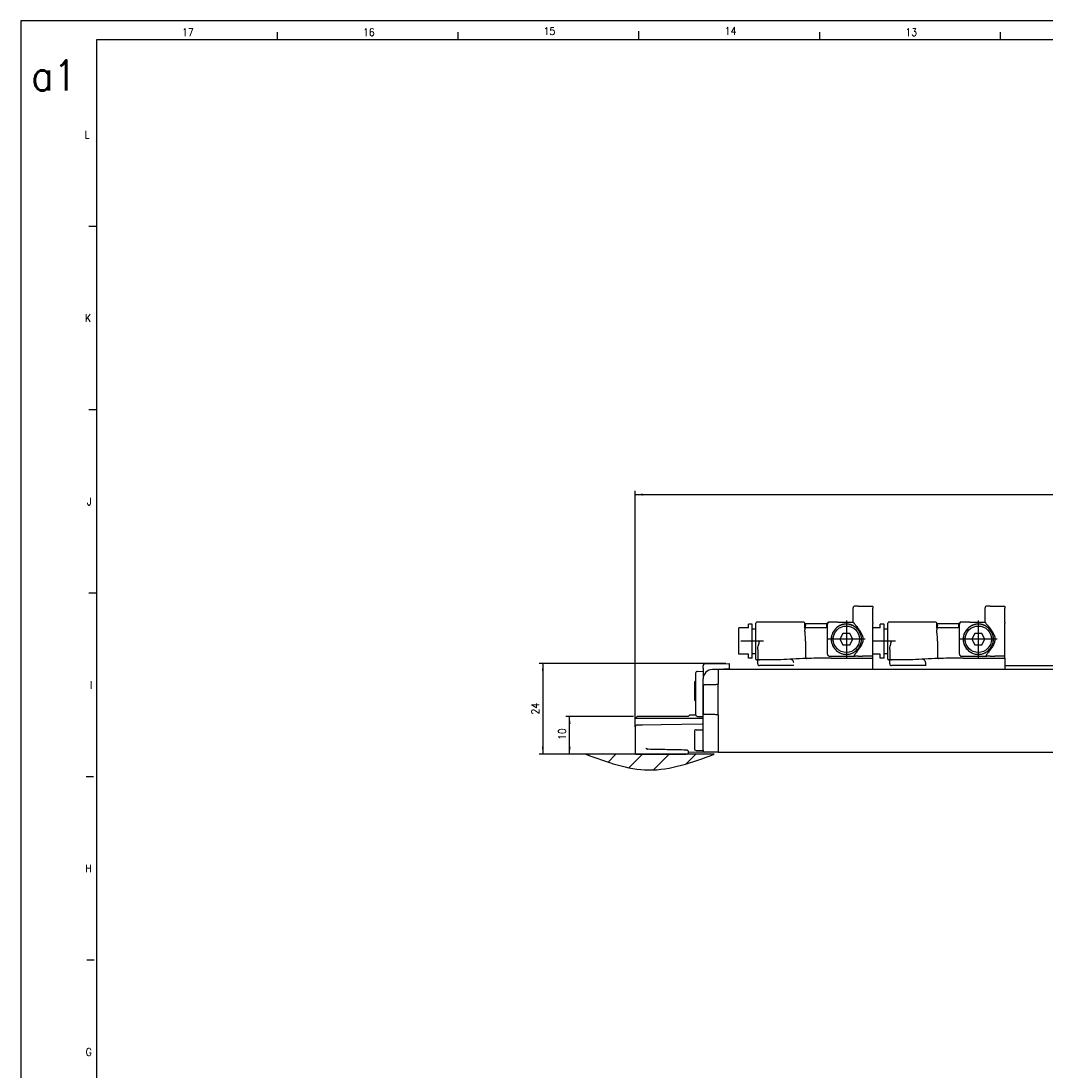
# Model space of a CAD drawing. Header units: millimetres. Extents: x -235 to 2569, y -109 to 485.
# Tile 10 of 40: x -235 to 37, y 206 to 485. Entities that reach past the tile are written whole.
import ezdxf

# ---------------------------------------------------------------- set-up
doc = ezdxf.new("R2010")
doc.units = ezdxf.units.MM
doc.linetypes.add('DOT_CENTER', pattern=[14, 12, -1, 0, -1])
doc.layers.add('1', color=7, linetype='Continuous')
doc.styles.add('CONVERTER_11', font='txt.shx', dxfattribs={"width": 0.9})
doc.dimstyles.new('ME10_DIM_18', dxfattribs={"dimtxt": 2, "dimasz": 2, "dimexe": 1, "dimexo": 1, "dimgap": 1, "dimtad": 1, "dimdsep": 46, "dimtxsty": 'CONVERTER_11', "dimsah": 1, "dimcen": 0.09, "dimclrd": 2, "dimclre": 2, "dimclrt": 2, "dimadec": 0, "dimazin": 0, "dimtfac": 1, "dimtdec": 4, "dimtix": 1, "dimtmove": 0, "dimatfit": 3, "dimfxl": 1, "dimtolj": 1, "dimtzin": 0, "dimarcsym": 0})
doc.dimstyles.new('ME10_DIM_19', dxfattribs={"dimtxt": 2, "dimasz": 2, "dimexe": 1, "dimexo": 1, "dimgap": 1, "dimtad": 1, "dimdec": 0, "dimdsep": 46, "dimtxsty": 'CONVERTER_11', "dimsah": 1, "dimcen": 0.09, "dimclrd": 2, "dimclre": 2, "dimclrt": 2, "dimadec": 0, "dimazin": 0, "dimtfac": 1, "dimtdec": 4, "dimtix": 1, "dimtmove": 0, "dimatfit": 3, "dimfxl": 1, "dimtolj": 1, "dimtzin": 0, "dimarcsym": 0})
doc.dimstyles.new('ME10_DIM_20', dxfattribs={"dimtxt": 2, "dimasz": 2, "dimexe": 1, "dimexo": 1, "dimgap": 1, "dimtad": 1, "dimdsep": 46, "dimtxsty": 'CONVERTER_11', "dimsah": 1, "dimcen": 0.09, "dimclrd": 2, "dimclre": 2, "dimclrt": 2, "dimadec": 0, "dimazin": 0, "dimtfac": 1, "dimtdec": 4, "dimtix": 1, "dimtmove": 0, "dimatfit": 3, "dimfxl": 1, "dimtolj": 1, "dimtzin": 0, "dimarcsym": 0})

# ---------------------------------------------------------------- blocks, each defined once
blk = doc.blocks.new('READING_HEAD_BODY_1__73', base_point=(-44.77, 312.79))
at = {"color": 7, "linetype": 'Continuous'}
for p, q in [((-44.77, 316.79), (-44.77, 323.79)), ((-42.27, 323.79), (-44.77, 323.79)), ((-42.27, 323.79), (-42.27, 324.79)), ((-41.27, 324.79), (-42.27, 324.79)), ((-41.27, 323.54), (-41.27, 324.79)), ((-41.27, 323.54), (-40.27, 323.54)), ((-41.27, 317.04), (-41.27, 323.54)), ((-40.27, 323.54), (-40.27, 325.09)), ((-40.27, 317.04), (-40.27, 323.54)), ((-39.27, 325.29), (-40.07, 325.29)), ((-27.51, 325.29), (-39.27, 325.29)), ((-27.28, 323.79), (-27.34, 323.79)), ((-27.3, 324.93), (-27.31, 325.1)), ((-27.28, 323.79), (-27.3, 324.93)), ((-27.07, 323.79), (-27.28, 323.79)), ((-27.27, 323.59), (-27.27, 323.29)), ((-27.07, 323.79), (-27.07, 324.99)), ((-27.07, 324.99), (-21.47, 324.99)), ((-24.27, 323.79), (-27.07, 323.79)), ((-21.47, 323.79), (-24.27, 323.79)), ((-21.25, 324.99), (-21.47, 324.99)), ((-21.47, 323.79), (-21.47, 324.99)), ((-21.27, 323.79), (-21.47, 323.79)), ((-21.25, 325.1), (-21.25, 324.93)), ((-20.77, 325.29), (-21.05, 325.29)), ((-18.54, 325.29), (-20.77, 325.29)), ((-9.27, 325.29), (-9.27, 325.09)), ((-9.27, 324.99), (-9.27, 325.09)), ((-9.27, 322.99), (-9.27, 324.99)), ((-27.1, 320.29), (-27.1, 316.19)), ((-9.27, 316.88), (-9.27, 322.99)), ((-39.77, 318.11), (-39.77, 315.79)), ((-42.27, 316.79), (-44.77, 316.79)), ((-42.27, 315.79), (-42.27, 316.79)), ((-41.27, 315.79), (-42.27, 315.79)), ((-41.27, 315.79), (-41.27, 317.04)), ((-41.27, 317.04), (-40.27, 317.04)), ((-40.27, 316.07), (-40.27, 317.04)), ((-40.27, 315.49), (-40.27, 316.07)), ((-39.27, 315.29), (-40.07, 315.29)), ((-39.77, 314.29), (-39.77, 315.29)), ((-34.4, 315.29), (-39.27, 315.29)), ((-20.27, 315.79), (-9.27, 315.79)), ((-9.27, 316.85), (-9.27, 316.88)), ((-9.27, 316.38), (-9.27, 316.85)), ((-9.27, 316.36), (-9.27, 316.38)), ((-9.27, 315.79), (-9.27, 316.36)), ((-9.27, 312.79), (-9.27, 315.79)), ((-30.2, 313.79), (-39.27, 313.79))]:
    blk.add_line(p, q, dxfattribs=at)
for centre, radius, start, end in [((-40.07, 325.09), 0.2, 90, 180), ((-27.51, 325.09), 0.2, 1, 90), ((-27.07, 323.59), 0.2, 136.5675, 180), ((-27.07, 323.59), 0.2, 90, 136.5675), ((-21.05, 325.09), 0.2, 90, 179), ((-40.07, 315.49), 0.2, 180, 270), ((-39.27, 315.79), 0.5, 180, 270), ((-20.27, 115.79), 200, 93.154, 94.0523), ((-20.27, 115.79), 200, 92.9144, 93.154), ((-31.23, 314.49), 1, 1.8636, 92.6099), ((-20.27, 115.79), 200, 91.915, 92.9144), ((-20.27, 115.79), 200, 91.1431, 91.8406), ((-20.27, 115.79), 200, 90, 91.1431), ((-39.27, 314.29), 0.5, 180, 270)]:
    blk.add_arc(centre, radius, start, end, dxfattribs=at)
for points, knots in [([(-27.48, 323.73), (-27.48, 323.73), (-27.46, 323.74), (-27.44, 323.76), (-27.4, 323.78), (-27.37, 323.79), (-27.35, 323.79), (-27.34, 323.79)], [0, 0, 0, 0, 0.0155182, 0.0468362, 0.0869059, 0.1316429, 0.1567967, 0.1567967, 0.1567967, 0.1567967]), ([(-27.3, 324.93), (-27.29, 324.9), (-27.26, 324.82), (-27.21, 324.71), (-27.15, 324.6), (-27.11, 324.52), (-27.08, 324.48), (-27.07, 324.47), (-27.07, 324.46)], [0, 0, 0, 0, 0.1122983, 0.2465473, 0.3793724, 0.4864969, 0.5081828, 0.5301391, 0.5301391, 0.5301391, 0.5301391]), ([(-27.1, 320.29), (-27.1, 320.57), (-27.11, 321.1), (-27.17, 321.87), (-27.25, 322.6), (-27.26, 323.07), (-27.27, 323.29)], [0, 0, 0, 0, 0.826773, 1.584401, 2.33791, 3.005666, 3.005666, 3.005666, 3.005666]), ([(-39.77, 318.11), (-39.76, 318.29), (-39.73, 318.65), (-39.6, 319.19), (-39.44, 319.74), (-39.33, 320.11), (-39.27, 320.29)], [0, 0, 0, 0, 0.514646, 1.092675, 1.657824, 2.24303, 2.24303, 2.24303, 2.24303]), ([(-27.1, 316.18), (-27.1, 316.18), (-27.1, 316.18), (-27.1, 316.18), (-27.1, 316.19), (-27.1, 316.19), (-27.1, 316.19)], [0, 0, 0, 0, 0.00259122, 0.00518245, 0.01035517, 0.015503, 0.015503, 0.015503, 0.015503]), ([(-27.1, 316.18), (-27.1, 316.18), (-27.1, 316.17), (-27.1, 316.14), (-27.09, 316.1), (-27.08, 316.05), (-27.07, 316.01), (-27.05, 315.96), (-27.03, 315.91), (-27, 315.85), (-26.97, 315.81), (-26.94, 315.78), (-26.9, 315.75), (-26.86, 315.72), (-26.81, 315.71), (-26.77, 315.69), (-26.74, 315.69), (-26.72, 315.69)], [0, 0, 0, 0, 0.0074745, 0.0149481, 0.0783801, 0.1327862, 0.1772115, 0.210408, 0.2876094, 0.3484839, 0.3923468, 0.4349099, 0.4860497, 0.5441524, 0.5814254, 0.6273587, 0.6814101, 0.6814101, 0.6814101, 0.6814101])]:
    blk.add_open_spline(points, degree=3, knots=knots, dxfattribs=at)
at = {"layer": '1', "color": 2, "linetype": 'DOT_CENTER'}
blk.add_line((-38.27, 320.29), (-44.27, 320.29), dxfattribs=at)
blk = doc.blocks.new('READING_HEAD_BODY_1_1__74', base_point=(-9.27, 312.79))
at = {"color": 7, "linetype": 'Continuous'}
for p, q in [((-7.27, 323.79), (-9.27, 323.79)), ((-6.27, 324.79), (-7.27, 324.79)), ((-7.27, 323.79), (-7.27, 324.79)), ((-6.27, 323.54), (-6.27, 324.79)), ((-6.27, 323.54), (-5.27, 323.54)), ((-6.27, 317.04), (-6.27, 323.54)), ((-5.27, 323.54), (-5.27, 325.09)), ((-5.27, 317.04), (-5.27, 323.54)), ((-4.27, 325.29), (-5.07, 325.29)), ((7.49, 325.29), (-4.27, 325.29)), ((7.72, 323.79), (7.66, 323.79)), ((7.7, 324.93), (7.69, 325.1)), ((7.72, 323.79), (7.7, 324.93)), ((7.93, 323.79), (7.72, 323.79)), ((7.73, 323.59), (7.73, 323.29)), ((7.93, 323.79), (7.93, 324.99)), ((7.93, 324.99), (13.53, 324.99)), ((10.73, 323.79), (7.93, 323.79)), ((13.53, 323.79), (10.73, 323.79)), ((13.53, 323.79), (13.53, 324.99)), ((13.75, 324.99), (13.53, 324.99)), ((13.73, 323.79), (13.53, 323.79)), ((13.75, 325.1), (13.75, 324.93)), ((14.23, 325.29), (13.95, 325.29)), ((16.46, 325.29), (14.23, 325.29)), ((25.73, 325.29), (25.73, 325.09)), ((25.73, 324.99), (25.73, 325.09)), ((25.73, 322.99), (25.73, 324.99)), ((7.9, 320.29), (7.9, 316.19)), ((25.73, 316.88), (25.73, 322.99)), ((-4.77, 318.11), (-4.77, 315.79)), ((-7.27, 316.79), (-9.27, 316.79)), ((-7.27, 315.79), (-7.27, 316.79)), ((-6.27, 315.79), (-7.27, 315.79)), ((-6.27, 317.04), (-5.27, 317.04)), ((-6.27, 315.79), (-6.27, 317.04)), ((-5.27, 316.07), (-5.27, 317.04)), ((-5.27, 315.49), (-5.27, 316.07)), ((-4.27, 315.29), (-5.07, 315.29)), ((-4.77, 314.29), (-4.77, 315.29)), ((0.6, 315.29), (-4.27, 315.29)), ((14.73, 315.79), (25.73, 315.79)), ((25.73, 316.85), (25.73, 316.88)), ((25.73, 316.38), (25.73, 316.85)), ((25.73, 316.36), (25.73, 316.38)), ((25.73, 315.79), (25.73, 316.36)), ((25.73, 315.79), (25.73, 312.79)), ((4.8, 313.79), (-4.27, 313.79))]:
    blk.add_line(p, q, dxfattribs=at)
for centre, radius, start, end in [((-5.07, 325.09), 0.2, 90, 180), ((7.49, 325.09), 0.2, 1, 90), ((7.93, 323.59), 0.2, 136.5675, 180), ((7.93, 323.59), 0.2, 90, 136.5675), ((13.95, 325.09), 0.2, 90, 179), ((-5.07, 315.49), 0.2, 180, 270), ((-4.27, 315.79), 0.5, 180, 270), ((14.73, 115.79), 200, 93.154, 94.0523), ((14.73, 115.79), 200, 92.9144, 93.154), ((3.77, 314.49), 1, 1.8636, 92.6099), ((14.73, 115.79), 200, 91.915, 92.9144), ((14.73, 115.79), 200, 91.1431, 91.8406), ((14.73, 115.79), 200, 90, 91.1431), ((-4.27, 314.29), 0.5, 180, 270)]:
    blk.add_arc(centre, radius, start, end, dxfattribs=at)
for points, knots in [([(7.52, 323.73), (7.52, 323.73), (7.54, 323.74), (7.56, 323.76), (7.6, 323.78), (7.63, 323.79), (7.65, 323.79), (7.66, 323.79)], [0, 0, 0, 0, 0.0155182, 0.0468362, 0.0869059, 0.1316429, 0.1567967, 0.1567967, 0.1567967, 0.1567967]), ([(7.7, 324.93), (7.71, 324.9), (7.74, 324.82), (7.79, 324.71), (7.85, 324.6), (7.89, 324.52), (7.92, 324.48), (7.93, 324.47), (7.93, 324.46)], [0, 0, 0, 0, 0.1122983, 0.2465473, 0.3793724, 0.4864969, 0.5081828, 0.5301391, 0.5301391, 0.5301391, 0.5301391]), ([(7.9, 320.29), (7.9, 320.57), (7.89, 321.1), (7.83, 321.87), (7.75, 322.6), (7.74, 323.07), (7.73, 323.29)], [0, 0, 0, 0, 0.826773, 1.584401, 2.33791, 3.005666, 3.005666, 3.005666, 3.005666]), ([(-4.77, 318.11), (-4.76, 318.29), (-4.73, 318.65), (-4.6, 319.19), (-4.44, 319.74), (-4.33, 320.11), (-4.27, 320.29)], [0, 0, 0, 0, 0.514646, 1.092675, 1.657824, 2.24303, 2.24303, 2.24303, 2.24303]), ([(7.9, 316.18), (7.9, 316.18), (7.9, 316.18), (7.9, 316.18), (7.9, 316.19), (7.9, 316.19), (7.9, 316.19)], [0, 0, 0, 0, 0.00259122, 0.00518245, 0.01035517, 0.015503, 0.015503, 0.015503, 0.015503]), ([(7.9, 316.18), (7.9, 316.18), (7.9, 316.17), (7.9, 316.14), (7.91, 316.1), (7.92, 316.05), (7.93, 316.01), (7.95, 315.96), (7.97, 315.91), (8, 315.85), (8.03, 315.81), (8.06, 315.78), (8.1, 315.75), (8.14, 315.72), (8.19, 315.71), (8.23, 315.69), (8.26, 315.69), (8.28, 315.69)], [0, 0, 0, 0, 0.0074745, 0.0149481, 0.0783801, 0.1327862, 0.1772115, 0.210408, 0.2876094, 0.3484839, 0.3923468, 0.4349099, 0.4860497, 0.5441524, 0.5814254, 0.6273587, 0.6814101, 0.6814101, 0.6814101, 0.6814101]), ([(4.8, 313.73), (4.79, 313.87), (4.78, 314.13), (4.78, 314.39), (4.77, 314.52)], [0, 0, 0, 0, 0.3949296, 0.7899468, 0.7899468, 0.7899468, 0.7899468])]:
    blk.add_open_spline(points, degree=3, knots=knots, dxfattribs=at)
at = {"layer": '1', "color": 2, "linetype": 'DOT_CENTER'}
blk.add_line((-3.27, 320.29), (-9.27, 320.29), dxfattribs=at)
blk = doc.blocks.new('BLOCK_1__75', base_point=(-21.27, 316.29))
at = {"color": 7, "linetype": 'Continuous'}
for p, q in [((-14.47, 325.29), (-14.47, 329.09)), ((-13.17, 329.59), (-13.97, 329.59)), ((-9.27, 329.51), (-9.27, 329.53)), ((-9.27, 329.51), (-9.27, 329.01)), ((-9.27, 325.29), (-9.27, 329.01)), ((-21.27, 323.79), (-21.27, 324.79)), ((-21.27, 316.79), (-21.27, 323.79)), ((-18.54, 325.29), (-20.77, 325.29)), ((-18.54, 325.29), (-14.47, 325.29)), ((-9.27, 325.29), (-9.27, 325.09)), ((-9.27, 324.99), (-9.27, 325.09)), ((-9.27, 322.99), (-9.27, 324.99)), ((-17.17, 322.29), (-17.97, 320.79)), ((-17.97, 320.79), (-17.17, 319.29)), ((-15.37, 322.29), (-17.17, 322.29)), ((-14.57, 320.79), (-15.37, 322.29)), ((-15.37, 319.29), (-14.57, 320.79)), ((-9.27, 316.88), (-9.27, 322.99)), ((-17.17, 319.29), (-15.37, 319.29)), ((-20.77, 316.29), (-14.47, 316.3)), ((-14.47, 316.3), (-13.97, 316.3)), ((-13.17, 316.29), (-13.97, 316.3)), ((-9.27, 316.85), (-9.27, 316.88)), ((-9.27, 316.38), (-9.27, 316.85)), ((-9.27, 316.36), (-9.27, 316.38))]:
    blk.add_line(p, q, dxfattribs=at)
blk.add_circle((-16.27, 320.79), 3.5, dxfattribs=at)
for centre, radius, start, end in [((-13.97, 329.09), 0.5, 90.0042, 180.0036), ((-20.77, 324.79), 0.5, 90.0087, 179.9913), ((-16.32, 320.79), 3.97, 129.5161, 230.4839), ((-16.27, 320.79), 4, 130.1061, 229.8939), ((-16.27, 320.79), 4, 49.8939, 130.1061), ((-16.22, 320.79), 3.97, 309.5161, 50.4839), ((-16.27, 320.79), 4, 310.1061, 49.8939), ((-16.27, 320.79), 4, 229.8939, 310.1061), ((-20.77, 316.79), 0.5, 180, 270)]:
    blk.add_arc(centre, radius, start, end, dxfattribs=at)
for points, knots in [([(-13.17, 329.59), (-13.17, 329.59), (-13.15, 329.58), (-13.11, 329.58), (-13.05, 329.58), (-12.97, 329.57), (-12.89, 329.57), (-12.81, 329.57), (-12.73, 329.56), (-12.64, 329.56), (-12.52, 329.56), (-12.38, 329.55), (-12.21, 329.55), (-12.01, 329.55), (-11.79, 329.54), (-11.55, 329.54), (-11.33, 329.54), (-11.12, 329.53), (-10.93, 329.53), (-10.65, 329.53), (-10.27, 329.53), (-9.78, 329.53), (-9.44, 329.53), (-9.27, 329.53)], [0, 0, 0, 0, 0.013315, 0.050022, 0.110366, 0.194096, 0.300905, 0.358602, 0.434057, 0.529255, 0.646182, 0.786826, 0.953175, 1.147216, 1.387039, 1.623305, 1.849966, 2.060977, 2.25029, 2.411856, 2.894216, 3.393198, 3.902436, 3.902436, 3.902436, 3.902436]), ([(-13.69, 323.85), (-13.8, 323.94), (-14.06, 324.15), (-14.46, 324.39), (-14.94, 324.59), (-15.41, 324.73), (-15.87, 324.8), (-16.29, 324.82), (-16.69, 324.8), (-17.15, 324.72), (-17.6, 324.59), (-18.06, 324.39), (-18.47, 324.16), (-18.72, 323.95), (-18.85, 323.85)], [0, 0, 0, 0, 0.431302, 0.967428, 1.414905, 1.975878, 2.429181, 2.80635, 3.255889, 3.636249, 4.19732, 4.644849, 5.129351, 5.615666, 5.615666, 5.615666, 5.615666]), ([(-14.47, 325.29), (-14.45, 325.27), (-14.4, 325.22), (-14.3, 325.09), (-14.15, 324.92), (-13.82, 324.53), (-13.38, 323.98), (-12.85, 323.26), (-12.41, 322.59), (-12.09, 321.93), (-11.91, 321.32), (-11.86, 320.74), (-11.93, 320.19), (-12.11, 319.61), (-12.44, 318.96), (-12.88, 318.28), (-13.42, 317.55), (-13.81, 317.08), (-14.02, 316.83)], [0, 0, 0, 0, 0.102168, 0.204336, 0.493859, 0.770998, 1.757116, 2.589291, 3.450206, 4.166091, 4.782858, 5.352996, 5.877832, 6.447549, 7.17371, 8.049095, 8.88635, 9.877691, 9.877691, 9.877691, 9.877691]), ([(-18.85, 317.73), (-18.71, 317.62), (-18.45, 317.42), (-18.01, 317.17), (-17.57, 316.98), (-17.12, 316.86), (-16.7, 316.79), (-16.3, 316.76), (-15.87, 316.78), (-15.43, 316.85), (-14.95, 316.99), (-14.51, 317.18), (-14.09, 317.42), (-13.83, 317.62), (-13.69, 317.73)], [0, 0, 0, 0, 0.536313, 0.967687, 1.528909, 1.973094, 2.354706, 2.806003, 3.18491, 3.640688, 4.143927, 4.647301, 5.078927, 5.615679, 5.615679, 5.615679, 5.615679]), ([(-14.02, 316.83), (-14.05, 316.78), (-14.11, 316.7), (-14.17, 316.57), (-14.18, 316.46), (-14.16, 316.39), (-14.12, 316.34), (-14.07, 316.32), (-14.03, 316.3), (-13.99, 316.3), (-13.98, 316.3), (-13.97, 316.3)], [0, 0, 0, 0, 0.1689421, 0.3089645, 0.4212753, 0.4839839, 0.5454998, 0.5842907, 0.6467681, 0.6752287, 0.6995692, 0.6995692, 0.6995692, 0.6995692]), ([(-13.17, 316.29), (-13.17, 316.3), (-13.15, 316.3), (-13.11, 316.3), (-13.05, 316.31), (-12.97, 316.32), (-12.89, 316.32), (-12.81, 316.32), (-12.73, 316.33), (-12.64, 316.33), (-12.52, 316.33), (-12.38, 316.34), (-12.21, 316.34), (-12.01, 316.34), (-11.79, 316.35), (-11.55, 316.35), (-11.33, 316.35), (-11.12, 316.35), (-10.93, 316.36), (-10.77, 316.36), (-10.61, 316.36), (-10.45, 316.36), (-10.26, 316.36), (-10.04, 316.36), (-9.81, 316.36), (-9.54, 316.36), (-9.36, 316.36), (-9.27, 316.36)], [0, 0, 0, 0, 0.013315, 0.050022, 0.110366, 0.194096, 0.300905, 0.358602, 0.434057, 0.529255, 0.646182, 0.786826, 0.953175, 1.147216, 1.387039, 1.623305, 1.849966, 2.060977, 2.25029, 2.411856, 2.548803, 2.713436, 2.904342, 3.120107, 3.35932, 3.620567, 3.902436, 3.902436, 3.902436, 3.902436])]:
    blk.add_open_spline(points, degree=3, knots=knots, dxfattribs=at)
at = {"layer": '1', "color": 2, "linetype": 'DOT_CENTER'}
for p, q in [((-16.27, 325.79), (-16.27, 315.79)), ((-11.27, 320.79), (-21.27, 320.79))]:
    blk.add_line(p, q, dxfattribs=at)
blk = doc.blocks.new('COUPLING_BAR_BLOCK_1__76', base_point=(-21.27, 316.29))
blk.add_blockref('BLOCK_1__75', (-21.27, 316.29))
blk = doc.blocks.new('BLOCK_1__77', base_point=(13.73, 316.29))
at = {"color": 7, "linetype": 'Continuous'}
for p, q in [((20.53, 325.29), (20.53, 329.09)), ((21.83, 329.59), (21.03, 329.59)), ((25.73, 329.51), (25.73, 329.53)), ((25.73, 329.51), (25.73, 329.01)), ((25.73, 325.29), (25.73, 329.01)), ((13.73, 323.79), (13.73, 324.79)), ((13.73, 316.79), (13.73, 323.79)), ((16.46, 325.29), (14.23, 325.29)), ((16.46, 325.29), (20.53, 325.29)), ((25.73, 325.29), (25.73, 325.09)), ((25.73, 324.99), (25.73, 325.09)), ((25.73, 322.99), (25.73, 324.99)), ((17.83, 322.29), (17.03, 320.79)), ((17.03, 320.79), (17.83, 319.29)), ((19.63, 322.29), (17.83, 322.29)), ((20.43, 320.79), (19.63, 322.29)), ((19.63, 319.29), (20.43, 320.79)), ((25.73, 316.88), (25.73, 322.99)), ((17.83, 319.29), (19.63, 319.29)), ((14.23, 316.29), (20.53, 316.3)), ((20.53, 316.3), (21.03, 316.3)), ((21.83, 316.29), (21.03, 316.3)), ((25.73, 316.85), (25.73, 316.88)), ((25.73, 316.38), (25.73, 316.85)), ((25.73, 316.36), (25.73, 316.38))]:
    blk.add_line(p, q, dxfattribs=at)
blk.add_circle((18.73, 320.79), 3.5, dxfattribs=at)
for centre, radius, start, end in [((21.03, 329.09), 0.5, 90.0042, 180.0036), ((14.23, 324.79), 0.5, 90.0087, 179.9913), ((18.68, 320.79), 3.97, 129.5161, 230.4839), ((18.73, 320.79), 4, 130.1061, 229.8939), ((18.73, 320.79), 4, 49.8939, 130.1061), ((18.78, 320.79), 3.97, 309.5161, 50.4839), ((18.73, 320.79), 4, 310.1061, 49.8939), ((18.73, 320.79), 4, 229.8939, 310.1061), ((14.23, 316.79), 0.5, 180, 270)]:
    blk.add_arc(centre, radius, start, end, dxfattribs=at)
for points, knots in [([(21.83, 329.59), (21.83, 329.59), (21.83, 329.59), (21.84, 329.59), (21.85, 329.59), (21.87, 329.58), (21.9, 329.58), (21.94, 329.58), (21.99, 329.57), (22.05, 329.57), (22.12, 329.57), (22.18, 329.57), (22.23, 329.56), (22.3, 329.56), (22.37, 329.56), (22.47, 329.56), (22.57, 329.55), (22.69, 329.55), (22.83, 329.55), (23, 329.55), (23.21, 329.54), (23.45, 329.54), (23.7, 329.54), (23.97, 329.53), (24.18, 329.53), (24.35, 329.53), (24.47, 329.53), (24.61, 329.53), (24.76, 329.53), (24.93, 329.53), (25.11, 329.53), (25.31, 329.53), (25.51, 329.53), (25.66, 329.53), (25.73, 329.53)], [0, 0, 0, 0, 0.002214, 0.007741, 0.018702, 0.036972, 0.064372, 0.102707, 0.153777, 0.219379, 0.301308, 0.344719, 0.398605, 0.463901, 0.541541, 0.632459, 0.73759, 0.857871, 0.994235, 1.147619, 1.37307, 1.613454, 1.867577, 2.134244, 2.412259, 2.516331, 2.637341, 2.774625, 2.927517, 3.095353, 3.277468, 3.473197, 3.681876, 3.902839, 3.902839, 3.902839, 3.902839]), ([(21.31, 323.85), (21.18, 323.95), (20.93, 324.16), (20.5, 324.4), (20.05, 324.6), (19.6, 324.73), (19.16, 324.8), (18.73, 324.82), (18.31, 324.8), (17.89, 324.73), (17.44, 324.61), (16.96, 324.41), (16.52, 324.15), (16.27, 323.94), (16.15, 323.85)], [0, 0, 0, 0, 0.484623, 0.967449, 1.471756, 1.975927, 2.356542, 2.8064, 3.255939, 3.636298, 4.081694, 4.6449, 5.183113, 5.615695, 5.615695, 5.615695, 5.615695]), ([(20.53, 325.29), (20.55, 325.27), (20.6, 325.22), (20.7, 325.09), (20.85, 324.92), (21.18, 324.53), (21.62, 323.98), (22.15, 323.26), (22.59, 322.59), (22.91, 321.93), (23.09, 321.32), (23.14, 320.74), (23.07, 320.19), (22.89, 319.61), (22.56, 318.96), (22.12, 318.28), (21.58, 317.55), (21.19, 317.08), (20.98, 316.83)], [0, 0, 0, 0, 0.102168, 0.204336, 0.493859, 0.770998, 1.757116, 2.589291, 3.450206, 4.166091, 4.782858, 5.352996, 5.877832, 6.447549, 7.17371, 8.049095, 8.88635, 9.877691, 9.877691, 9.877691, 9.877691]), ([(16.15, 317.73), (16.29, 317.62), (16.55, 317.42), (16.96, 317.19), (17.4, 317), (17.87, 316.86), (18.32, 316.79), (18.73, 316.77), (19.13, 316.78), (19.57, 316.85), (20.05, 316.99), (20.49, 317.18), (20.91, 317.42), (21.17, 317.62), (21.31, 317.73)], [0, 0, 0, 0, 0.536313, 0.967687, 1.413969, 1.973094, 2.427834, 2.806001, 3.184909, 3.640686, 4.143925, 4.6473, 5.078925, 5.615677, 5.615677, 5.615677, 5.615677]), ([(20.98, 316.83), (20.95, 316.78), (20.89, 316.7), (20.83, 316.57), (20.82, 316.47), (20.84, 316.39), (20.88, 316.35), (20.93, 316.32), (20.97, 316.3), (21.01, 316.3), (21.02, 316.3), (21.03, 316.3)], [0, 0, 0, 0, 0.1689421, 0.3089645, 0.4212753, 0.4752381, 0.5454314, 0.5842222, 0.6466996, 0.6751603, 0.6995008, 0.6995008, 0.6995008, 0.6995008]), ([(21.83, 316.29), (21.83, 316.3), (21.85, 316.3), (21.89, 316.3), (21.95, 316.31), (22.03, 316.32), (22.15, 316.32), (22.3, 316.33), (22.5, 316.33), (22.73, 316.34), (22.93, 316.34), (23.11, 316.34), (23.27, 316.35), (23.46, 316.35), (23.69, 316.35), (23.95, 316.35), (24.23, 316.36), (24.5, 316.36), (24.75, 316.36), (24.99, 316.36), (25.2, 316.36), (25.4, 316.36), (25.57, 316.36), (25.68, 316.36), (25.73, 316.36)], [0, 0, 0, 0, 0.013315, 0.050022, 0.110366, 0.194096, 0.300905, 0.465106, 0.661901, 0.889776, 1.147215, 1.272118, 1.430802, 1.623692, 1.851213, 2.113792, 2.411855, 2.675824, 2.927554, 3.164183, 3.382848, 3.580687, 3.754837, 3.902435, 3.902435, 3.902435, 3.902435])]:
    blk.add_open_spline(points, degree=3, knots=knots, dxfattribs=at)
at = {"layer": '1', "color": 2, "linetype": 'DOT_CENTER'}
for p, q in [((18.73, 325.79), (18.73, 315.79)), ((23.73, 320.79), (13.73, 320.79))]:
    blk.add_line(p, q, dxfattribs=at)
blk = doc.blocks.new('COUPLING_BAR_BLOCK_1_1__78', base_point=(13.73, 316.29))
blk.add_blockref('BLOCK_1__77', (13.73, 316.29))
blk = doc.blocks.new('READING_HEAD_1__79', base_point=(-44.77, 312.79))
for name, p in [('COUPLING_BAR_BLOCK_1__76', (-21.27, 316.29)), ('COUPLING_BAR_BLOCK_1_1__78', (13.73, 316.29)), ('READING_HEAD_BODY_1__73', (-44.77, 312.79)), ('READING_HEAD_BODY_1_1__74', (-9.27, 312.79))]:
    blk.add_blockref(name, p)
blk = doc.blocks.new('SCALE_BLOCK_2__80', base_point=(-72.27, 290.29))
at = {"color": 7, "linetype": 'Continuous'}
for p, q in [((-55.78, 312.27), (-54.27, 312.29)), ((-54.27, 313.15), (-54.27, 313.73)), ((-54.27, 313.15), (-54.27, 312.29)), ((-54.27, 312.29), (-54.27, 310.27)), ((-53.78, 314.23), (-47.27, 314.35)), ((-50.27, 312.79), (-51.81, 312.77)), ((-47.27, 312.92), (-50.27, 312.79)), ((-50.27, 312.79), (-50.27, 312.74)), ((-50.27, 312.74), (-50.27, 312.7)), ((-50.27, 312.7), (-50.27, 312.64)), ((-50.27, 312.64), (-50.27, 312.59)), ((-50.27, 312.59), (-50.27, 312.44)), ((-50.27, 312.44), (-50.27, 312.41)), ((-50.27, 312.41), (-50.27, 312.29)), ((-50.27, 312.29), (-50.27, 312.04)), ((-50.27, 312.04), (-50.27, 311.54)), ((-47.27, 312.92), (-47.27, 314.35)), ((-47.27, 312.92), (-47.27, 312.79)), ((-56.57, 309.29), (-56.57, 304.79)), ((-56.27, 311.77), (-56.27, 300.82)), ((-54.27, 300.29), (-54.27, 310.27)), ((-50.27, 311.54), (-50.27, 311.44)), ((-50.27, 311.44), (-50.27, 311.35)), ((-50.27, 311.35), (-50.27, 311.21)), ((-50.27, 311.21), (-50.27, 310.61)), ((-50.27, 310.61), (-50.27, 310.44)), ((-50.27, 310.44), (-50.27, 310.16)), ((-50.27, 310.16), (-50.27, 309.99)), ((-50.27, 309.99), (-50.27, 309.79)), ((-50.27, 309.79), (-50.27, 309.37)), ((-50.27, 309.37), (-50.27, 309.27)), ((-50.27, 309.27), (-50.27, 309.08)), ((-54.13, 301.09), (-54.13, 308.49)), ((-53.78, 308.73), (-53.63, 308.74)), ((-50.27, 309.08), (-50.27, 308.94)), ((-50.27, 308.94), (-50.27, 308.9)), ((-50.27, 308.9), (-50.27, 308.88)), ((-50.27, 308.74), (-50.27, 308.88)), ((-50.27, 308.7), (-50.27, 308.74)), ((-50.27, 308.56), (-50.27, 308.7)), ((-50.27, 301.03), (-50.27, 308.56)), ((-53.63, 300.85), (-53.78, 300.86)), ((-50.27, 300.89), (-50.27, 301.03)), ((-50.27, 300.85), (-50.27, 300.89)), ((-50.27, 300.71), (-50.27, 300.85)), ((-71.77, 300.29), (-72.27, 299.79)), ((-72.27, 297.56), (-72.27, 299.79)), ((-54.47, 299.79), (-72.27, 299.79)), ((-71.78, 298.06), (-70.32, 298.08)), ((-58.27, 300.29), (-71.77, 300.29)), ((-70.32, 298.08), (-65.39, 298.17)), ((-65.39, 298.17), (-54.47, 298.36)), ((-57.83, 300.73), (-58.27, 300.29)), ((-57.83, 300.73), (-56.27, 300.76)), ((-55.78, 300.32), (-54.27, 300.29)), ((-54.27, 299.88), (-54.27, 300.29)), ((-54.27, 298.56), (-54.27, 299.88)), ((-54.27, 296.79), (-54.27, 298.56)), ((-50.27, 300.71), (-50.27, 291.29)), ((-72.27, 297.56), (-72.27, 290.79)), ((-56.57, 296.29), (-56.57, 291.79)), ((-56.07, 296.79), (-54.27, 296.79)), ((-54.27, 294.62), (-54.27, 296.79)), ((-54.27, 293.47), (-54.27, 294.62)), ((-54.27, 291.36), (-54.27, 293.47)), ((-72.27, 290.79), (-72.27, 290.49)), ((-72.07, 290.29), (-68.76, 290.29)), ((-68.76, 290.29), (-58.77, 290.29)), ((-58.47, 290.29), (-58.77, 290.29)), ((-58.27, 291.15), (-58.27, 290.93)), ((-58.27, 290.93), (-53.78, 290.86)), ((-58.27, 290.93), (-58.27, 290.49)), ((-56.07, 291.29), (-54.27, 291.29)), ((-54.27, 291.36), (-54.27, 291.29)), ((-50.27, 290.79), (-53.78, 290.86)), ((-50.27, 291.29), (-50.27, 290.94)), ((-50.27, 290.94), (-50.27, 290.89)), ((-50.27, 290.89), (-50.27, 290.85)), ((-50.27, 290.85), (-50.27, 290.79))]:
    blk.add_line(p, q, dxfattribs=at)
for centre, radius, start, end in [((-55.77, 311.77), 0.5, 91, 180), ((-53.77, 313.73), 0.5, 91, 180), ((-51.77, 310.27), 2.5, 91, 180), ((-56.07, 309.29), 0.5, 113.5782, 180), ((-53.77, 308.23), 0.5, 91, 126.1847), ((-56.07, 304.79), 0.5, 180, 246.4218), ((-55.77, 300.82), 0.5, 180, 269), ((-53.77, 301.36), 0.5, 233.8153, 269), ((-71.77, 297.56), 0.5, 91, 135.5), ((-54.47, 298.56), 0.2, 271, 315.5), ((-54.47, 298.56), 0.2, 315.5, 360), ((-71.77, 297.56), 0.5, 135.5, 180), ((-56.07, 296.29), 0.5, 90, 180), ((-72.07, 290.49), 0.2, 180, 270), ((-58.47, 290.49), 0.2, 270, 0), ((-56.07, 291.79), 0.5, 180, 270), ((-53.77, 291.36), 0.5, 180, 186.9748), ((-53.77, 291.36), 0.5, 186.9748, 224.5), ((-53.77, 291.36), 0.5, 224.5, 269)]:
    blk.add_arc(centre, radius, start, end, dxfattribs=at)
for points, knots in [([(-54.06, 308.64), (-54.07, 308.63), (-54.09, 308.61), (-54.11, 308.58), (-54.13, 308.54), (-54.13, 308.51), (-54.13, 308.49)], [0, 0, 0, 0, 0.0350293, 0.0781123, 0.1077589, 0.1638017, 0.1638017, 0.1638017, 0.1638017]), ([(-53.63, 308.74), (-53.3, 308.74), (-52.69, 308.75), (-51.86, 308.78), (-51.2, 308.79), (-50.73, 308.83), (-50.43, 308.83), (-50.3, 308.87), (-50.27, 308.88)], [0, 0, 0, 0, 0.995371, 1.826461, 2.485922, 2.966453, 3.26093, 3.363777, 3.363777, 3.363777, 3.363777]), ([(-54.13, 301.09), (-54.13, 301.08), (-54.13, 301.05), (-54.12, 301.01), (-54.09, 300.98), (-54.07, 300.96), (-54.06, 300.95)], [0, 0, 0, 0, 0.0420968, 0.0857811, 0.1288293, 0.1638371, 0.1638371, 0.1638371, 0.1638371]), ([(-50.27, 300.71), (-50.3, 300.72), (-50.43, 300.76), (-50.73, 300.76), (-51.2, 300.79), (-51.86, 300.81), (-52.69, 300.84), (-53.3, 300.85), (-53.63, 300.85)], [0, 0, 0, 0, 0.102848, 0.397324, 0.877855, 1.537316, 2.368407, 3.363777, 3.363777, 3.363777, 3.363777]), ([(-54.27, 299.88), (-54.29, 299.85), (-54.34, 299.79), (-54.42, 299.79), (-54.47, 299.79)], [0, 0, 0, 0, 0.0816276, 0.2229502, 0.2229502, 0.2229502, 0.2229502]), ([(-69.42, 291.9), (-69.4, 291.88), (-69.35, 291.83), (-69.27, 291.76), (-69.17, 291.7), (-69.1, 291.66), (-69.06, 291.64)], [0, 0, 0, 0, 0.0842861, 0.2082811, 0.3020842, 0.4370391, 0.4370391, 0.4370391, 0.4370391]), ([(-68.82, 291.59), (-68.84, 291.59), (-68.88, 291.59), (-68.94, 291.6), (-69, 291.62), (-69.04, 291.63), (-69.06, 291.64)], [0, 0, 0, 0, 0.0575218, 0.1244364, 0.1816175, 0.249011, 0.249011, 0.249011, 0.249011]), ([(-58.77, 291.39), (-59.61, 291.4), (-61.29, 291.44), (-63.81, 291.49), (-66.32, 291.54), (-67.99, 291.57), (-68.82, 291.59)], [0, 0, 0, 0, 2.53328, 5.026945, 7.56103, 10.05389, 10.05389, 10.05389, 10.05389]), ([(-58.27, 291.15), (-58.27, 291.16), (-58.27, 291.17), (-58.28, 291.2), (-58.31, 291.23), (-58.35, 291.27), (-58.41, 291.3), (-58.48, 291.34), (-58.57, 291.36), (-58.67, 291.38), (-58.74, 291.38), (-58.77, 291.39)], [0, 0, 0, 0, 0.0164911, 0.0436533, 0.084602, 0.143585, 0.2132883, 0.2805565, 0.3855492, 0.500909, 0.585139, 0.585139, 0.585139, 0.585139])]:
    blk.add_open_spline(points, degree=3, knots=knots, dxfattribs=at)
blk = doc.blocks.new('SCALE_BODY_1340__81', base_point=(-50.27, 290.79))
at = {"color": 7, "linetype": 'Continuous'}
for p, q in [((-47.27, 312.79), (-50.27, 312.79)), ((-50.27, 312.79), (-50.27, 312.74)), ((-50.27, 312.74), (-50.27, 312.7)), ((-50.27, 312.7), (-50.27, 312.64)), ((-50.27, 312.64), (-50.27, 312.59)), ((-50.27, 312.59), (-50.27, 312.44)), ((-50.27, 312.44), (-50.27, 312.41)), ((-50.27, 312.41), (-50.27, 312.29)), ((-50.27, 312.29), (-50.27, 312.04)), ((-50.27, 312.04), (-50.27, 311.54)), ((105.43, 312.79), (-47.27, 312.79)), ((104.8, 313.73), (25.73, 313.73)), ((176.48, 313.73), (114.8, 313.73)), ((178.3, 312.79), (115.43, 312.79)), ((229.73, 312.79), (181.16, 312.79)), ((229.73, 312.74), (229.73, 312.79)), ((229.73, 312.7), (229.73, 312.74)), ((229.73, 312.64), (229.73, 312.7)), ((229.73, 312.59), (229.73, 312.64)), ((229.73, 312.44), (229.73, 312.59)), ((229.73, 312.41), (229.73, 312.44)), ((229.73, 312.29), (229.73, 312.41)), ((229.73, 312.29), (229.73, 312.04)), ((229.73, 312.04), (229.73, 311.54)), ((-50.27, 311.54), (-50.27, 311.44)), ((-50.27, 311.44), (-50.27, 311.35)), ((-50.27, 311.35), (-50.27, 311.21)), ((-50.27, 311.21), (-50.27, 310.61)), ((-50.27, 310.61), (-50.27, 310.44)), ((-50.27, 310.44), (-50.27, 310.16)), ((-50.27, 310.16), (-50.27, 309.99)), ((-50.27, 309.99), (-50.27, 309.79)), ((-50.27, 309.79), (-50.27, 309.37)), ((-50.27, 309.37), (-50.27, 309.27)), ((-50.27, 309.27), (-50.27, 309.08)), ((229.73, 311.54), (229.73, 311.44)), ((229.73, 311.44), (229.73, 311.35)), ((229.73, 311.21), (229.73, 311.35)), ((229.73, 311.21), (229.73, 310.61)), ((229.73, 310.44), (229.73, 310.61)), ((229.73, 310.44), (229.73, 310.16)), ((229.73, 310.16), (229.73, 309.99)), ((229.73, 309.99), (229.73, 309.79)), ((229.73, 309.79), (229.73, 309.37)), ((229.73, 309.37), (229.73, 309.27)), ((229.73, 309.27), (229.73, 309.08)), ((-50.27, 309.08), (-50.27, 308.94)), ((-50.27, 308.94), (-50.27, 308.9)), ((-50.27, 308.9), (-50.27, 308.88)), ((-50.27, 308.74), (-50.27, 308.88)), ((-50.27, 308.7), (-50.27, 308.74)), ((-50.27, 308.56), (-50.27, 308.7)), ((-50.27, 301.03), (-50.27, 308.56)), ((229.73, 309.08), (229.73, 308.94)), ((229.73, 308.94), (229.73, 308.9)), ((229.73, 308.9), (229.73, 308.88)), ((229.73, 308.74), (229.73, 308.88)), ((229.73, 308.74), (229.73, 308.7)), ((229.73, 308.56), (229.73, 308.7)), ((229.73, 308.56), (229.73, 301.03)), ((-50.27, 300.89), (-50.27, 301.03)), ((-50.27, 300.85), (-50.27, 300.89)), ((-50.27, 300.71), (-50.27, 300.85)), ((229.73, 300.89), (229.73, 301.03)), ((229.73, 300.89), (229.73, 300.85)), ((229.73, 300.71), (229.73, 300.85)), ((-50.27, 300.71), (-50.27, 291.29)), ((229.73, 300.71), (229.73, 291.29)), ((-50.27, 291.29), (-50.27, 290.94)), ((-50.27, 290.94), (-50.27, 290.89)), ((-50.27, 290.89), (-50.27, 290.85)), ((-50.27, 290.85), (-50.27, 290.79)), ((-50.27, 290.79), (104.09, 290.79)), ((229.73, 290.79), (114.09, 290.79)), ((229.73, 290.94), (229.73, 291.29)), ((229.73, 290.89), (229.73, 290.94)), ((229.73, 290.85), (229.73, 290.89)), ((229.73, 290.79), (229.73, 290.85))]:
    blk.add_line(p, q, dxfattribs=at)
at = {"color": 2, "linetype": 'DOT_CENTER'}
for p, q in [((104.81, 313.72), (104.8, 313.73)), ((105.38, 312.86), (104.81, 313.72)), ((104.92, 311.44), (105.48, 312.29)), ((105.41, 312.82), (105.38, 312.86)), ((105.43, 312.79), (105.41, 312.82)), ((105.46, 312.74), (105.43, 312.79)), ((105.49, 312.7), (105.46, 312.74)), ((105.48, 312.29), (105.56, 312.41)), ((105.49, 312.7), (105.53, 312.64)), ((105.56, 312.59), (105.53, 312.64)), ((105.62, 312.5), (105.56, 312.59)), ((105.56, 312.41), (105.58, 312.44)), ((105.58, 312.44), (105.62, 312.5)), ((114.8, 313.73), (114.81, 313.72)), ((114.81, 313.72), (115.38, 312.86)), ((115.48, 312.29), (114.92, 311.44)), ((115.38, 312.86), (115.41, 312.82)), ((115.41, 312.82), (115.43, 312.79)), ((115.43, 312.79), (115.46, 312.74)), ((115.46, 312.74), (115.49, 312.7)), ((115.56, 312.41), (115.48, 312.29)), ((115.49, 312.7), (115.53, 312.64)), ((115.53, 312.64), (115.56, 312.59)), ((115.56, 312.59), (115.62, 312.5)), ((115.58, 312.44), (115.56, 312.41)), ((115.62, 312.5), (115.58, 312.44)), ((103.62, 309.5), (103.82, 309.79)), ((103.71, 309.37), (103.62, 309.5)), ((103.71, 309.37), (103.77, 309.27)), ((103.9, 309.08), (103.77, 309.27)), ((103.82, 309.79), (103.95, 309.99)), ((103.95, 309.99), (104.06, 310.16)), ((104.06, 310.16), (104.25, 310.44)), ((104.25, 310.44), (104.36, 310.61)), ((104.36, 310.61), (104.76, 311.21)), ((104.76, 311.21), (104.86, 311.35)), ((104.86, 311.35), (104.92, 311.44)), ((113.82, 309.79), (113.62, 309.5)), ((113.62, 309.5), (113.71, 309.37)), ((113.71, 309.37), (113.77, 309.27)), ((113.77, 309.27), (113.9, 309.08)), ((113.95, 309.99), (113.82, 309.79)), ((114.06, 310.16), (113.95, 309.99)), ((114.25, 310.44), (114.06, 310.16)), ((114.36, 310.61), (114.25, 310.44)), ((114.76, 311.21), (114.36, 310.61)), ((114.86, 311.35), (114.76, 311.21)), ((114.92, 311.44), (114.86, 311.35)), ((103.62, 303.5), (105.62, 306.5)), ((103.99, 308.94), (103.9, 309.08)), ((104.02, 308.9), (103.99, 308.94)), ((104.04, 308.88), (104.02, 308.9)), ((104.13, 308.74), (104.04, 308.88)), ((104.15, 308.7), (104.13, 308.74)), ((104.15, 308.7), (104.25, 308.56)), ((105.62, 306.5), (104.25, 308.56)), ((115.62, 306.5), (113.62, 303.5)), ((113.9, 309.08), (113.99, 308.94)), ((113.99, 308.94), (114.02, 308.9)), ((114.02, 308.9), (114.04, 308.88)), ((114.04, 308.88), (114.13, 308.74)), ((114.13, 308.74), (114.15, 308.7)), ((114.25, 308.56), (114.15, 308.7)), ((114.25, 308.56), (115.62, 306.5)), ((105.27, 301.03), (103.62, 303.5)), ((105.27, 301.03), (105.36, 300.89)), ((105.39, 300.85), (105.36, 300.89)), ((105.48, 300.71), (105.39, 300.85)), ((113.62, 303.5), (115.27, 301.03)), ((115.36, 300.89), (115.27, 301.03)), ((115.36, 300.89), (115.39, 300.85)), ((115.39, 300.85), (115.48, 300.71)), ((103.62, 297.5), (105.62, 300.5)), ((105.62, 300.5), (105.48, 300.71)), ((115.62, 300.5), (113.62, 297.5)), ((115.48, 300.71), (115.62, 300.5)), ((105.62, 294.5), (103.62, 297.5)), ((113.62, 297.5), (115.62, 294.5)), ((103.62, 291.5), (105.62, 294.5)), ((115.62, 294.5), (113.62, 291.5)), ((103.76, 291.29), (103.62, 291.5)), ((103.99, 290.94), (103.76, 291.29)), ((103.99, 290.94), (104.03, 290.89)), ((104.05, 290.85), (104.03, 290.89)), ((104.09, 290.79), (104.05, 290.85)), ((113.62, 291.5), (113.76, 291.29)), ((113.76, 291.29), (113.99, 290.94)), ((114.03, 290.89), (113.99, 290.94)), ((114.03, 290.89), (114.05, 290.85)), ((114.05, 290.85), (114.09, 290.79))]:
    blk.add_line(p, q, dxfattribs=at)
blk = doc.blocks.new('SCALE_PB_1340__83', base_point=(-72.27, 290.29))
for name, p in [('SCALE_BLOCK_2__80', (-72.27, 290.29)), ('SCALE_BODY_1340__81', (-50.27, 290.79))]:
    blk.add_blockref(name, p)
blk = doc.blocks.new('PB_1340__84', base_point=(-72.27, 290.29))
for name, p in [('READING_HEAD_1__79', (-44.77, 312.79)), ('SCALE_PB_1340__83', (-72.27, 290.29))]:
    blk.add_blockref(name, p)
blk = doc.blocks.new('*D128')
at = {"layer": '1', "color": 2, "linetype": 'Continuous'}
for p, q in [((-72.27, 298.56), (-72.27, 360.16)), ((251.73, 298.56), (251.73, 360.16)), ((-72.27, 359.16), (251.73, 359.16))]:
    blk.add_line(p, q, dxfattribs=at)
at = {"layer": '1', "color": 2}
for points in [[(-70.27, 359.42), (-70.27, 358.89), (-72.27, 359.16)], [(249.73, 358.89), (249.73, 359.42), (251.73, 359.16)]]:
    blk.add_solid(points, dxfattribs=at)
at = {"layer": '1', "color": 2, "insert": (83.4, 360.16), "char_height": 2, "attachment_point": 7, "rotation": 0.0001, "line_spacing_factor": 0.60024, "style": 'CONVERTER_11'}
blk.add_mtext('CM+144', dxfattribs=at)
blk = doc.blocks.new('*D129')
at = {"layer": '1', "color": 2, "linetype": 'Continuous'}
for p, q in [((-48.27, 314.35), (-97.78, 314.35)), ((-96.78, 314.35), (-96.78, 290.29)), ((-86.33, 290.29), (-97.78, 290.29))]:
    blk.add_line(p, q, dxfattribs=at)
at = {"layer": '1', "color": 2}
for points in [[(-96.52, 312.35), (-97.05, 312.35), (-96.78, 314.35)], [(-97.05, 292.29), (-96.52, 292.29), (-96.78, 290.29)]]:
    blk.add_solid(points, dxfattribs=at)
at = {"layer": '1', "color": 2, "insert": (-97.78, 300.82), "char_height": 2, "attachment_point": 7, "rotation": 90, "line_spacing_factor": 0.60024, "style": 'CONVERTER_11'}
blk.add_mtext('24', dxfattribs=at)
blk = doc.blocks.new('*D130')
at = {"layer": '1', "color": 2, "linetype": 'Continuous'}
for p, q in [((-72.77, 300.29), (-90.67, 300.29)), ((-89.67, 290.29), (-89.67, 300.29)), ((-73.07, 290.29), (-90.67, 290.29))]:
    blk.add_line(p, q, dxfattribs=at)
at = {"layer": '1', "color": 2}
for points in [[(-89.41, 298.29), (-89.94, 298.29), (-89.67, 300.29)], [(-89.94, 292.29), (-89.41, 292.29), (-89.67, 290.29)]]:
    blk.add_solid(points, dxfattribs=at)
at = {"layer": '1', "color": 2, "insert": (-90.67, 294.09), "char_height": 2, "attachment_point": 7, "rotation": 90, "line_spacing_factor": 0.60024, "style": 'CONVERTER_11'}
blk.add_mtext('10', dxfattribs=at)
blk = doc.blocks.new('Marco_a1', base_point=(184.81, 187.78))
at = {"layer": '1', "color": 2, "linetype": 'Continuous'}
for p, q in [((604.81, 484.78), (-235.19, 484.78)), ((-235.19, 484.78), (-235.19, -109.22)), ((-71.36, 482.06), (-71.36, 480.06)), ((-167.24, 481.78), (-167.24, 479.78)), ((-119.3, 481.78), (-119.3, 479.78)), ((-23.42, 481.78), (-23.42, 479.78)), ((24.52, 481.78), (24.52, 479.78)), ((-215.19, 430.31), (-217.19, 430.31)), ((-215.19, 381.65), (-217.19, 381.65)), ((-215.19, 332.98), (-217.19, 332.98)), ((-215.92, 284.31), (-217.92, 284.31)), ((-215.76, 235.65), (-217.76, 235.65))]:
    blk.add_line(p, q, dxfattribs=at)
at = {"layer": '1', "color": 7, "linetype": 'Continuous'}
for p, q in [((599.81, 479.78), (-215.19, 479.78)), ((-215.19, 479.78), (-215.19, -104.22))]:
    blk.add_line(p, q, dxfattribs=at)
at = {"layer": '1', "color": 2, "char_height": 2, "attachment_point": 4, "line_spacing_factor": 1.20048, "style": 'CONVERTER_11'}
for s, insert in [('17', (-192.46, 481.8)), ('16', (-144.46, 481.8)), ('15', (-96.58, 482.08)), ('14', (-48.52, 482.14)), ('13', (-0.6, 481.8)), ('L', (-218.3, 454.65)), ('K', (-218.22, 405.98)), ('J', (-217.69, 357.31)), ('I', (-216.92, 308.65)), ('H', (-218.13, 259.98)), ('G', (-218.02, 211.31))]:
    blk.add_mtext(s, dxfattribs=dict(at, insert=insert))
at = {"layer": '1', "color": 6, "insert": (-232.45, 470.35), "char_height": 8, "attachment_point": 4, "line_spacing_factor": 1.20048, "style": 'CONVERTER_11'}
blk.add_mtext('a1', dxfattribs=at)
blk = doc.blocks.new('Top', base_point=(184.81, 187.78))
blk.add_blockref('Marco_a1', (184.81, 187.78))
blk = doc.blocks.new('_dummy_frame__111', base_point=(-235.19, -174.57))
blk.add_blockref('Top', (184.81, 187.78))
blk = doc.blocks.new('_dummy_frame__112', base_point=(-346.5, -309.51))
at = {"layer": '1'}
blk.add_blockref('_dummy_frame__111', (-235.19, -174.57), dxfattribs=at)
blk = doc.blocks.new('Inferior1', base_point=(83, 320))
at = {"layer": '1', "linetype": 'Continuous'}
h = blk.add_hatch(dxfattribs=at)
h.set_pattern_fill('_USER', color=3, scale=5, angle=45, pattern_type=0)
h.set_pattern_definition([(45, (0, 0), (-3.53553, 3.53553), [])])
edge = h.paths.add_edge_path()
edge.add_spline(control_points=[(-85.333, 290.294), (-79.808, 288.234), (-68.491, 284.016), (-57.126, 288.168), (-51.308, 290.294)], knot_values=[0, 0, 0, 0, 17.1041977, 35.0382081, 35.0382081, 35.0382081, 35.0382081], degree=3, periodic=0)
edge.add_line((-51.308, 290.294), (-85.333, 290.294))
at = {"layer": '1', "color": 7, "linetype": 'Continuous'}
blk.add_line((-51.308, 290.294), (-85.333, 290.294), dxfattribs=at)
blk.add_open_spline([(-85.333, 290.294), (-79.808, 288.234), (-68.491, 284.016), (-57.126, 288.168), (-51.308, 290.294)], degree=3, knots=[0, 0, 0, 0, 17.1041977, 35.0382081, 35.0382081, 35.0382081, 35.0382081], dxfattribs=at)
blk.add_blockref('PB_1340__84', (-72.269, 290.294))
at = {"layer": '1'}
dim = blk.add_linear_dim(base=(-72.269, 359.157), p1=(251.731, 297.558), p2=(-72.269, 297.558), text='CM+144', dimstyle='ME10_DIM_18', dxfattribs=at)
dim.commit()
dim.dimension.update_dxf_attribs({"geometry": '*D128', "text_midpoint": (88.205, 361.157), "text_rotation": 0.00014})
for base, p1, p2, dimstyle, picture, middle in [((-96.783, 314.346), (-85.333, 290.294), (-47.269, 314.346), 'ME10_DIM_19', '*D129', (-98.783, 302.32)), ((-89.674, 290.294), (-71.769, 300.294), (-72.069, 290.294), 'ME10_DIM_20', '*D130', (-91.674, 295.294))]:
    dim = blk.add_linear_dim(base=base, p1=p1, p2=p2, angle=90, dimstyle=dimstyle, dxfattribs=at)
    dim.commit()
    dim.dimension.update_dxf_attribs({"geometry": picture, "text_midpoint": middle, "text_rotation": 90})

msp = doc.modelspace()

# ---------------------------------------------------------------- block references
msp.add_blockref('Inferior1', (83, 320))
at = {"layer": '1'}
msp.add_blockref('_dummy_frame__112', (-346.5, -309.51), dxfattribs=at)

doc.saveas('drawing.dxf')
